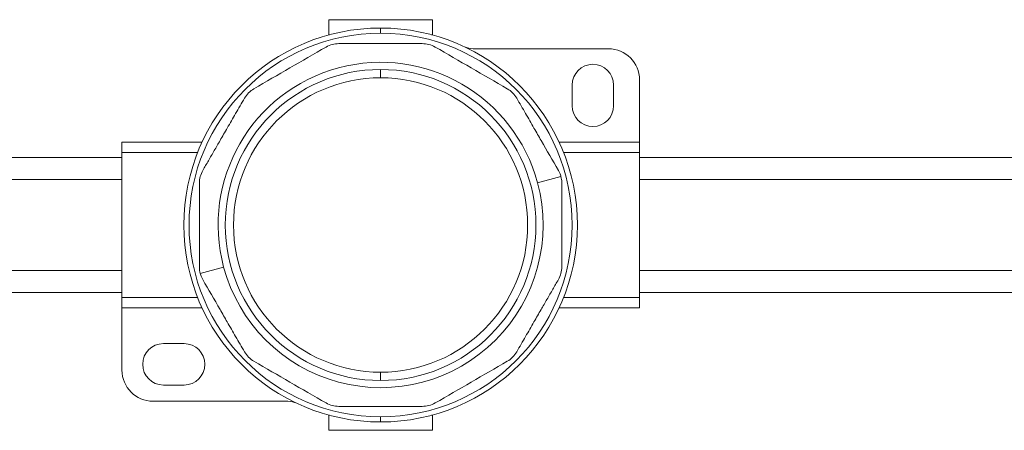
# Model space of a CAD drawing. Header units: millimetres. Extents: x -445 to 1924, y -59 to 420.
# Tile 25 of 40: x 479 to 574, y 380 to 420. Entities that reach past the tile are written whole.
import ezdxf

# ---------------------------------------------------------------- set-up
doc = ezdxf.new("R2010")
doc.units = ezdxf.units.MM

# ---------------------------------------------------------------- blocks, each defined once
blk = doc.blocks.new('Drawing View1')
at = {"color": 7, "linetype": 'Continuous', "lineweight": 18}
for p, q in [((620, 13.3), (630, 13.3)), ((620, 11.85), (620, 13.3)), ((625, 12), (625, 12.5)), ((630, 13.3), (630, 11.85)), ((620.073, 11.85), (620, 11.85)), ((620, 11.83), (620, 11.85)), ((630, 11.85), (629.927, 11.85)), ((630, 11.85), (630, 11.83)), ((633.944, 10.5), (647, 10.5)), ((625, 7.7), (625, 8.5)), ((643.5, 7), (643.5, 5)), ((647.5, 5), (647.5, 7)), ((650, 7.5), (650, 1.5)), ((607.766, 1.5), (600, 1.5)), ((600, 0.5), (600, 1.5)), ((650, 1.5), (642.234, 1.5)), ((650, 1.5), (650, 0.5)), ((600, 0), (450, 0)), ((600, 0.5), (600, -13.5)), ((607.336, 0.5), (600, 0.5)), ((650, 0.5), (642.664, 0.5)), ((650, 0.5), (650, -13.5)), ((725.112, 0), (650, 0)), ((640.155, -2.439), (642.415, -1.834)), ((600, -2.125), (450, -2.125)), ((725.112, -2.125), (650, -2.125)), ((600, -10.875), (450, -10.875)), ((609.845, -10.561), (607.585, -11.166)), ((725.112, -10.875), (650, -10.875)), ((450, -13), (600, -13)), ((650, -13), (725.112, -13)), ((607.336, -13.5), (600, -13.5)), ((600, -14.5), (600, -13.5)), ((650, -13.5), (642.664, -13.5)), ((650, -13.5), (650, -14.5)), ((607.766, -14.5), (600, -14.5)), ((600.025, -20.498), (600.025, -14.5)), ((650, -14.5), (642.234, -14.5)), ((606.025, -17.938), (604.025, -17.938)), ((625, -20.7), (625, -21.5)), ((604.025, -21.938), (606.025, -21.938)), ((616.052, -23.498), (603.025, -23.498)), ((620, -24.83), (620, -24.85)), ((620, -24.85), (620.073, -24.85)), ((620, -26.3), (620, -24.85)), ((625, -25), (625, -25.5)), ((629.927, -24.85), (630, -24.85)), ((630, -24.85), (630, -24.83)), ((630, -24.85), (630, -26.3)), ((630, -26.3), (620, -26.3))]:
    blk.add_line(p, q, dxfattribs=at)
for centre, radius, start, end in [((625, -6.5), 19, 90, 270), ((625, -6.5), 19, 270, 90), ((625, -6.5), 18.5, 90, 270), ((625, -6.5), 18.5, 270, 90), ((633.944, 12.5), 2, 244.79123, 270), ((647, 7.5), 3, 0, 90), ((625, -6.5), 15.69, 15, 195), ((645.5, 7), 2, 0, 180), ((625, -6.5), 15, 90, 270), ((625, -6.5), 14.2, 90, 270), ((625, -6.5), 15, 270, 90), ((625, -6.5), 14.2, 270, 90), ((645.5, 5), 2, 180, 0), ((625, -6.5), 15.69, 195, 15), ((604.025, -19.938), 2, 90, 270), ((606.025, -19.938), 2, 270, 90), ((603.025, -20.498), 3, 180, 270), ((616.052, -25.498), 2, 64.78083, 90)]:
    blk.add_arc(centre, radius, start, end, dxfattribs=at)
for points, knots in [([(612.769, 6.646), (613.929, 7.315), (616.249, 8.655), (618.57, 9.995), (619.731, 10.665)], [0, 0, 0, 0, 0.499632, 1, 1, 1, 1]), ([(620.981, 11), (622.32, 11), (625, 11), (627.679, 11), (629.019, 11)], [0, 0, 0, 0, 0.499933, 1, 1, 1, 1]), ([(630.269, 10.665), (631.43, 9.995), (633.751, 8.655), (636.071, 7.315), (637.231, 6.646)], [0, 0, 0, 0, 0.500234, 1, 1, 1, 1]), ([(607.835, -1.231), (608.014, -0.921), (608.377, -0.292), (608.934, 0.674), (609.541, 1.725), (610.231, 2.92), (611.021, 4.288), (611.57, 5.239), (611.854, 5.731)], [0, 0, 0, 0, 0.135419, 0.274991, 0.415244, 0.585607, 0.785782, 1, 1, 1, 1]), ([(638.146, 5.731), (638.429, 5.24), (638.979, 4.289), (639.771, 2.917), (640.833, 1.076), (641.614, -0.276), (642.165, -1.231)], [0, 0, 0, 0, 0.21393, 0.414834, 0.587057, 1, 1, 1, 1]), ([(642.415, -1.834), (642.379, -1.718), (642.314, -1.507), (642.212, -1.317), (642.165, -1.231)], [0, 0, 0, 0, 0.54545, 1, 1, 1, 1]), ([(642.5, -2.481), (642.495, -2.357), (642.488, -2.14), (642.437, -1.925), (642.415, -1.834)], [0, 0, 0, 0, 0.573868, 1, 1, 1, 1]), ([(607.5, -10.519), (607.5, -10.162), (607.5, -9.435), (607.5, -8.32), (607.5, -7.106), (607.5, -5.726), (607.5, -4.147), (607.5, -3.049), (607.5, -2.481)], [0, 0, 0, 0, 0.135414, 0.274984, 0.415234, 0.58558, 0.78576, 1, 1, 1, 1]), ([(642.5, -2.481), (642.5, -2.838), (642.5, -3.565), (642.5, -4.68), (642.5, -5.894), (642.5, -7.274), (642.5, -8.853), (642.5, -9.951), (642.5, -10.519)], [0, 0, 0, 0, 0.135414, 0.274984, 0.415234, 0.58558, 0.78576, 1, 1, 1, 1]), ([(607.5, -10.519), (607.505, -10.643), (607.512, -10.86), (607.563, -11.075), (607.585, -11.166)], [0, 0, 0, 0, 0.5738678, 1, 1, 1, 1]), ([(607.585, -11.166), (607.621, -11.282), (607.686, -11.493), (607.788, -11.683), (607.835, -11.769)], [0, 0, 0, 0, 0.54545, 1, 1, 1, 1]), ([(611.854, -18.731), (611.571, -18.24), (611.021, -17.289), (610.229, -15.917), (609.167, -14.076), (608.386, -12.724), (607.835, -11.769)], [0, 0, 0, 0, 0.21393, 0.414834, 0.587057, 1, 1, 1, 1]), ([(642.165, -11.769), (641.986, -12.079), (641.623, -12.708), (641.066, -13.674), (640.459, -14.725), (639.769, -15.92), (638.979, -17.288), (638.43, -18.239), (638.146, -18.731)], [0, 0, 0, 0, 0.135419, 0.274991, 0.415244, 0.585607, 0.785782, 1, 1, 1, 1]), ([(619.731, -23.665), (618.57, -22.995), (616.249, -21.655), (613.929, -20.315), (612.769, -19.646)], [0, 0, 0, 0, 0.500234, 1, 1, 1, 1]), ([(637.231, -19.646), (636.071, -20.315), (633.751, -21.655), (631.43, -22.995), (630.269, -23.665)], [0, 0, 0, 0, 0.499632, 1, 1, 1, 1]), ([(629.019, -24), (627.68, -24), (625, -24), (622.321, -24), (620.981, -24)], [0, 0, 0, 0, 0.499933, 1, 1, 1, 1])]:
    blk.add_open_spline(points, degree=3, knots=knots, dxfattribs=at)
for points in [[(620.981, 11), (620.761, 10.985), (620.323, 10.956), (619.928, 10.762), (619.731, 10.665)], [(630.269, 10.665), (630.072, 10.762), (629.677, 10.956), (629.239, 10.985), (629.019, 11)], [(612.769, 6.646), (612.587, 6.523), (612.221, 6.279), (611.977, 5.913), (611.854, 5.731)], [(638.146, 5.731), (638.023, 5.913), (637.779, 6.279), (637.413, 6.523), (637.231, 6.646)], [(607.835, -1.231), (607.738, -1.428), (607.544, -1.823), (607.515, -2.261), (607.5, -2.481)], [(642.165, -11.769), (642.262, -11.572), (642.456, -11.177), (642.485, -10.739), (642.5, -10.519)], [(611.854, -18.731), (611.977, -18.913), (612.221, -19.279), (612.587, -19.523), (612.769, -19.646)], [(637.231, -19.646), (637.413, -19.523), (637.779, -19.279), (638.023, -18.913), (638.146, -18.731)], [(619.731, -23.665), (619.928, -23.762), (620.323, -23.956), (620.761, -23.985), (620.981, -24)], [(629.019, -24), (629.239, -23.985), (629.677, -23.956), (630.072, -23.762), (630.269, -23.665)]]:
    blk.add_open_spline(points, degree=3, dxfattribs=at)

msp = doc.modelspace()

# ---------------------------------------------------------------- block references
at = {"color": 7, "linetype": 'Continuous', "lineweight": 18}
msp.add_blockref('Drawing View1', (-111.291, 406.642), dxfattribs=at)

doc.saveas('drawing.dxf')
